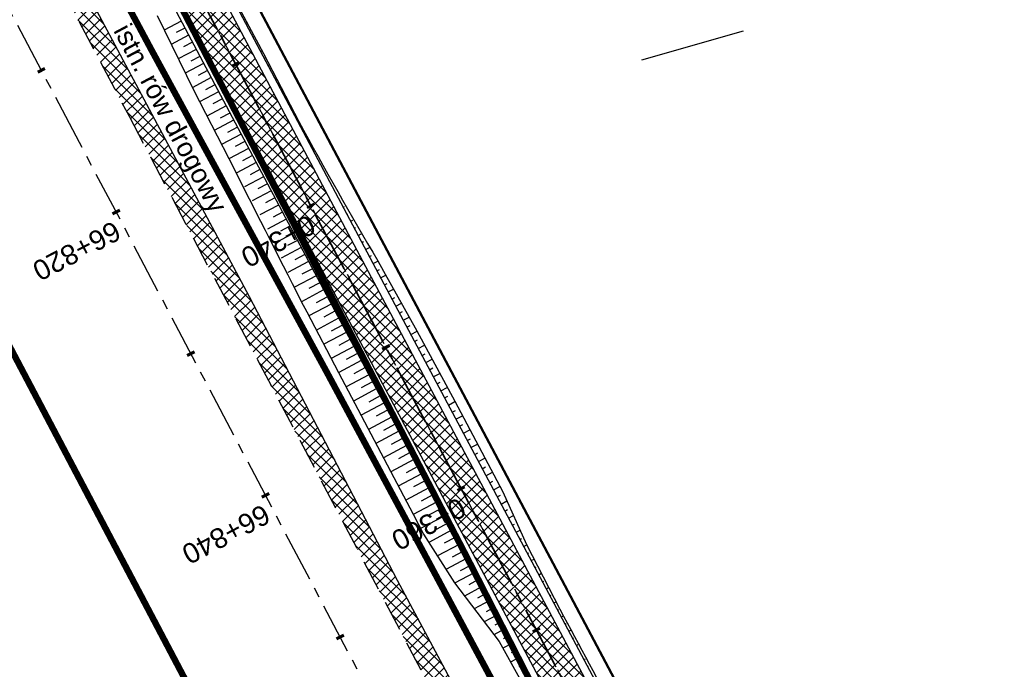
# Model space of a CAD drawing. Header units: metres. Extents: x 7529615 to 7533751, y 5721195 to 5727898.
# Tile 126 of 138: x 7529858 to 7529919, y 5727468 to 5727509. Entities that reach past the tile are written whole.
import ezdxf

# ---------------------------------------------------------------- set-up
doc = ezdxf.new("R2010")
doc.units = ezdxf.units.M
for name, pattern in [('CENTER', [50.8, 31.75, -6.35, 6.35, -6.35]), ('CENTER2', [28.575, 19.05, -3.175, 3.175, -3.175]), ('HIDDEN', [9.525, 6.35, -3.175])]:
    doc.linetypes.add(name, pattern=pattern)
for name, color, linetype in [('C-DROGI-SYTUACJA-ETYKIETY', 7, 'Continuous'), ('D-hatch-pobocza', 131, 'Continuous'), ('D-pobocza', 60, 'Continuous'), ('D-rowy', 160, 'Continuous'), ('D-skarpa', 2, 'Continuous'), ('D-skarpa-kreskowanie', 2, 'Continuous')]:
    doc.layers.add(name, color=color, linetype=linetype)
for name, color, linetype, lineweight, true_color in [('D-hatch-ciag-pieszo-rowerowy', 7, 'Continuous', 13, 0xff9f80), ('D-linia-podzialowa-ZRID', 7, 'Continuous', 50, 0x40ff00), ('D-podzialy-dzialek-etap-III', 7, 'Continuous', 30, 0xff0040)]:
    doc.layers.add(name, color=color, linetype=linetype, lineweight=lineweight, true_color=true_color)
for name, color, linetype, lineweight in [('D-krawędzie', 3, 'Continuous', 30), ('D-obrzeża', 2, 'Continuous', 30), ('D-opisy', 2, 'Continuous', 30), ('D-oś', 2, 'CENTER', 30), ('D-pas-drogowy', 7, 'HIDDEN', 50)]:
    doc.layers.add(name, color=color, linetype=linetype, lineweight=lineweight)
doc.layers.add('poprzeczki', color=7, linetype='Continuous', true_color=0x0000c7)
doc.styles.get("Standard").update_dxf_attribs({"font": 'arial.ttf'})
pattern_1 = [(45, (0, 0), (-0.33675960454, 0.33675960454), []), (135, (0, 0), (-0.33675960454, -0.33675960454), [])]

# ---------------------------------------------------------------- blocks, each defined once
blk = doc.blocks.new('AeccTickLine')
at = {"color": 0, "linetype": 'ByBlock', "lineweight": -2}
blk.add_line((0, 1), (0, -1), dxfattribs=at)

msp = doc.modelspace()

# ---------------------------------------------------------------- hatches: boundary and pattern name
at = {"layer": 'D-hatch-ciag-pieszo-rowerowy'}
h = msp.add_hatch(dxfattribs=at)
h.set_pattern_fill('ANSI37', color=256, scale=0.15, style=0)
h.set_pattern_definition(pattern_1)
h.paths.add_polyline_path([(7529994.115, 5727270.039), (7529996.409, 5727271.048), (7529995.888, 5727272.04), (7529987.333, 5727287.9), (7529970.791, 5727319.398), (7529945.39, 5727367.318), (7529919.647, 5727417.711), (7529903.693, 5727447.921), (7529879.894, 5727492.595), (7529862.565, 5727525.262), (7529859.536, 5727525.637), (7529877.686, 5727491.422), (7529901.485, 5727446.75), (7529917.429, 5727416.559), (7529943.172, 5727366.164), (7529968.58, 5727318.231), (7529985.127, 5727286.725), (7529993.681, 5727270.865)])
at = {"layer": 'D-hatch-pobocza'}
h = msp.add_hatch(dxfattribs=at)
h.set_pattern_fill('ANSI37', color=256, scale=0.15, style=0)
h.set_pattern_definition(pattern_1)
h.paths.add_polyline_path([(7529905.34, 5727429.09), (7529892.28, 5727453.58), (7529881.53, 5727473.69), (7529872.27, 5727491.4), (7529857.46, 5727519.14), (7529841.38, 5727549.79), (7529827.75, 5727575.78), (7529816.4, 5727596.89), (7529800.43, 5727627.4), (7529788.07, 5727650.98), (7529775.85, 5727673.83), (7529761.3, 5727701.31), (7529749.89, 5727722.83), (7529745.5, 5727731.66), (7529738.971, 5727744.085), (7529737.465, 5727743.316), (7529742.213, 5727734.302), (7529762.326, 5727696.274), (7529777.785, 5727667.006), (7529799.322, 5727626.3), (7529822.193, 5727583.156), (7529846.924, 5727536.347), (7529864.752, 5727502.663), (7529900.459, 5727434.965), (7529935.352, 5727369.308), (7529971.476, 5727300.786), (7529988.361, 5727268.841), (7529990.28, 5727268.6), (7529990.329, 5727268.617), (7529981.66, 5727284.96), (7529968.42, 5727309.6), (7529956.4, 5727332.85), (7529943.52, 5727357.04), (7529932.32, 5727378.32), (7529916.68, 5727408.01)])

# ---------------------------------------------------------------- linework, layer by layer
at = {"layer": 'D-krawędzie', "linetype": 'HIDDEN', "ltscale": 0.3}
msp.add_lwpolyline([(7529737.465, 5727743.316), (7529742.213, 5727734.302), (7529762.326, 5727696.274), (7529777.785, 5727667.006), (7529799.322, 5727626.3), (7529822.193, 5727583.156), (7529846.924, 5727536.347), (7529864.752, 5727502.663), (7529900.459, 5727434.965), (7529935.352, 5727369.308), (7529971.476, 5727300.786), (7530006.702, 5727234.141)], dxfattribs=at)
at = {"layer": 'D-linia-podzialowa-ZRID', "color": 12, "ltscale": 15, "true_color": 0xc70000}
msp.add_lwpolyline([(7529715.573, 5727792.968), (7529717.68, 5727794.024), (7529736.275, 5727758.647), (7529744.511, 5727750.406), (7529750.283, 5727738.55), (7529777.109, 5727687.569), (7529796.515, 5727651.33), (7529814.938, 5727616.793), (7529839.007, 5727572.304), (7529860.618, 5727532.509), (7529882.349, 5727491.504), (7529904.865, 5727449.096), (7529920.747, 5727418.885), (7529946.677, 5727368.547), (7529972.025, 5727320.573), (7529987.74, 5727290.153), (7529996.497, 5727273.662), (7530017.541, 5727234.203)], dxfattribs=at)
at = {"layer": 'D-obrzeża'}
for points in [[(7529996.408, 5727271.05), (7529995.888, 5727272.04), (7529987.333, 5727287.9), (7529970.791, 5727319.398), (7529945.39, 5727367.318), (7529919.647, 5727417.711), (7529903.693, 5727447.921), (7529879.894, 5727492.595), (7529858.761, 5727532.432), (7529838.856, 5727569.487), (7529813.479, 5727616.01), (7529794.958, 5727650.503), (7529776.019, 5727686.408), (7529748.844, 5727737.805), (7529744.118, 5727746.741, 0.071785), (7529740.753, 5727751.358), (7529739.549, 5727752.592, -0.071658), (7529736.189, 5727757.2), (7529717.235, 5727792.995)], [(7530013.813, 5727232.534), (7529993.681, 5727270.865), (7529985.127, 5727286.725), (7529968.58, 5727318.231), (7529943.172, 5727366.164), (7529917.429, 5727416.559), (7529901.485, 5727446.75), (7529877.686, 5727491.422), (7529856.555, 5727531.255), (7529836.657, 5727568.297), (7529811.281, 5727614.82), (7529792.751, 5727649.328), (7529773.808, 5727685.242), (7529746.633, 5727736.639), (7529746.633, 5727736.639), (7529742.077, 5727745.253, 0.071785), (7529738.712, 5727749.87), (7529737.508, 5727751.104, -0.071658), (7529734.148, 5727755.712), (7529715.008, 5727791.858)]]:
    msp.add_lwpolyline(points, format="xyb", dxfattribs=at)
at = {"layer": 'D-oś', "ltscale": 0.1}
msp.add_lwpolyline([(7530003.607, 5727232.506), (7529968.381, 5727299.153), (7529932.259, 5727367.671), (7529897.365, 5727433.327), (7529861.657, 5727501.028), (7529843.829, 5727534.712), (7529819.1, 5727581.518), (7529796.228, 5727624.663), (7529774.69, 5727665.371), (7529759.232, 5727694.637), (7529739.12, 5727732.663), (7529700.238, 5727806.043)], dxfattribs=at)
at = {"layer": 'D-oś', "ltscale": 0.03}
msp.add_lwpolyline([(7529714.301, 5727795.865), (7529735.169, 5727756.456, 0.071658), (7529738.529, 5727751.848), (7529739.732, 5727750.614, -0.071785), (7529743.098, 5727745.997), (7529747.739, 5727737.221), (7529774.913, 5727685.825), (7529793.855, 5727649.915), (7529812.38, 5727615.415), (7529837.757, 5727568.892), (7529857.658, 5727531.843), (7529878.79, 5727492.008), (7529902.589, 5727447.335), (7529918.538, 5727417.135), (7529944.281, 5727366.741), (7529969.685, 5727318.815), (7529986.23, 5727287.312), (7529994.785, 5727271.452), (7530014.919, 5727233.118)], format="xyb", dxfattribs=at)
at = {"layer": 'D-oś', "linetype": 'CENTER2', "lineweight": 35, "ltscale": 0.2}
msp.add_lwpolyline([(7529714.301, 5727795.865), (7529735.169, 5727756.456, 0.071658), (7529738.529, 5727751.848), (7529739.732, 5727750.614, -0.071785), (7529743.098, 5727745.997), (7529747.739, 5727737.221), (7529774.913, 5727685.825), (7529793.855, 5727649.915), (7529812.38, 5727615.415), (7529837.757, 5727568.892), (7529857.658, 5727531.843), (7529878.79, 5727492.008), (7529902.589, 5727447.335), (7529918.538, 5727417.135), (7529944.281, 5727366.741), (7529969.685, 5727318.815), (7529986.23, 5727287.312), (7529994.785, 5727271.452), (7530014.919, 5727233.118)], format="xyb", dxfattribs=at)
at = {"layer": 'D-pas-drogowy', "ltscale": 0.2, "flags": 128}
msp.add_lwpolyline([(7531633.019, 5724182.834, 0.4, 0.4, 0), (7531617.559, 5724211.608, 0.4, 0.4, 0), (7531566.784, 5724302.736, 0.4, 0.4, 0), (7531538.419, 5724356.47, 0.4, 0.4, 0), (7531526.32, 5724379.39, 0.4, 0.4, 0), (7531516.102, 5724393.607, 0.4, 0.4, 0.001485), (7531513.78, 5724396.838, 0.4, 0.4, 0), (7531501.87, 5724413.41, 0.4, 0.4, 0), (7531474.926, 5724464.508, 0.4, 0.4, 0), (7531446.2, 5724518.992, 0.4, 0.4, 0), (7531424.962, 5724559.262, 0.4, 0.4, 0), (7531398.444, 5724609.566, 0.4, 0.4, 0), (7531379.647, 5724645.216, 0.4, 0.4, 0), (7531365.23, 5724672.56, 0.4, 0.4, 0), (7531341.306, 5724717.915, 0.4, 0.4, 0), (7531312.9, 5724771.789, 0.4, 0.4, 0), (7531292.591, 5724810.307, 0.4, 0.4, 0), (7531259.392, 5724873.271, 0.4, 0.4, 0), (7531233.74, 5724921.923, 0.4, 0.4, 0), (7531203.073, 5724980.092, 0.4, 0.4, 0), (7531173.471, 5725036.225, 0.4, 0.4, 0), (7531168.27, 5725046.09, 0.4, 0.4, 0), (7531172.29, 5725062.58, 0.4, 0.4, 0), (7531166.31, 5725074.58, 0.4, 0.4, 0), (7531150.32, 5725079.6, 0.4, 0.4, 0), (7531141.5, 5725096.43, 0.4, 0.4, 0), (7531109.312, 5725157.814, 0.4, 0.4, 0), (7531086.641, 5725201.048, 0.4, 0.4, 0), (7531059.198, 5725253.384, 0.4, 0.4, 0), (7531028.207, 5725312.489, 0.4, 0.4, 0), (7530999.105, 5725367.99, 0.4, 0.4, 0), (7530956.248, 5725449.725, 0.4, 0.4, 0), (7530924.398, 5725510.464, 0.4, 0.4, 0), (7530897.51, 5725561.74, 0.4, 0.4, 0), (7530894.46, 5725566.14, 0.4, 0.4, 0), (7530892.16, 5725570.49, 0.4, 0.4, 0), (7530869.363, 5725613.307, 0.4, 0.4, 0), (7530861.694, 5725627.705, 0.4, 0.4, 0), (7530852.74, 5725644.52, 0.4, 0.4, 0), (7530831.51, 5725684.2, 0.4, 0.4, 0), (7530811.13, 5725722.52, 0.4, 0.4, 0), (7530792.348, 5725757.941, 0.4, 0.4, 0), (7530768.03, 5725803.8, 0.4, 0.4, 0), (7530748.769, 5725840.179, 0.4, 0.4, 0), (7530727.7, 5725879.97, 0.4, 0.4, 0), (7530712.098, 5725909.545, 0.4, 0.4, 0), (7530693.644, 5725944.645, 0.4, 0.4, 0), (7530665.702, 5725997.539, 0.4, 0.4, 0), (7530641.76, 5726042.88, 0.4, 0.4, 0), (7530616.5, 5726091.48, 0.4, 0.4, 0), (7530604.628, 5726114.32, 0.4, 0.4, -0.007763), (7530602.5, 5726118.43, 0.4, 0.4, 0), (7530603.992, 5726123.395, 0.4, 0.4, 0), (7530606.53, 5726131.84, 0.4, 0.4, 0), (7530603.27, 5726136.83, 0.4, 0.4, 0), (7530593.776, 5726151.369, 0.4, 0.4, 0), (7530590.203, 5726156.84, 0.4, 0.4, 0), (7530583.3, 5726167.41, 0.4, 0.4, 0), (7530580.578, 5726170.428, 0.4, 0.4, 0), (7530575.85, 5726175.67, 0.4, 0.4, 0), (7530569.01, 5726186.66, 0.4, 0.4, 0), (7530562.555, 5726199.189, 0.4, 0.4, 0), (7530555.67, 5726211.39, 0.4, 0.4, 0), (7530548.29, 5726224.23, 0.4, 0.4, 0), (7530540.58, 5726237.71, 0.4, 0.4, 0), (7530532.68, 5726252.65, 0.4, 0.4, 0), (7530524.06, 5726269.35, 0.4, 0.4, 0), (7530502.82, 5726309.91, 0.4, 0.4, 0), (7530488.83, 5726336.63, 0.4, 0.4, 0), (7530466.03, 5726380.16, 0.4, 0.4, 0), (7530438.47, 5726432.77, 0.4, 0.4, 0), (7530424.53, 5726459.09, 0.4, 0.4, 0), (7530401.63, 5726502.97, 0.4, 0.4, 0), (7530383.38, 5726538.06, 0.4, 0.4, 0), (7530353.97, 5726593.52, 0.4, 0.4, 0), (7530338.47, 5726622.74, 0.4, 0.4, 0), (7530322.01, 5726653.88, 0.4, 0.4, 0), (7530297.54, 5726700.33, 0.4, 0.4, 0), (7530287.38, 5726719.6, 0.4, 0.4, 0), (7530285.95, 5726722.316, 0.4, 0.4, 0), (7530280.26, 5726733.12, 0.4, 0.4, 0), (7530266.73, 5726758.74, 0.4, 0.4, 0), (7530260.42, 5726770.47, 0.4, 0.4, 0), (7530253.25, 5726783.82, 0.4, 0.4, 0), (7530244.95, 5726799.33, 0.4, 0.4, 0), (7530239.39, 5726808.49, 0.4, 0.4, 0), (7530238.29, 5726807.9, 0.4, 0.4, 0), (7530218.11, 5726850.67, 0.4, 0.4, 0), (7530175.907, 5726928.168, 0.4, 0.4, 0), (7530096.68, 5727076.15, 0.4, 0.4, 0), (7530094.68, 5727079.89, 0.4, 0.4, 0), (7530064.597, 5727135.523, 0.4, 0.4, 0), (7530046.731, 5727168.892, 0.4, 0.4, 0), (7530025.803, 5727208.461, 0.4, 0.4, 0), (7530012.847, 5727232.979, 0.4, 0.4, 0), (7529994.15, 5727268.45, 0.4, 0.4, 0), (7529981.671, 5727291.93, 0.4, 0.4, 0), (7529949.89, 5727351.73, 0.4, 0.4, 0), (7529924.75, 5727399.03, 0.4, 0.4, 0), (7529915.516, 5727417.1, 0.4, 0.4, 0), (7529885.83, 5727475.19, 0.4, 0.4, 0), (7529862.56, 5727519.97, 0.4, 0.4, 0), (7529852.985, 5727538.191, 0.4, 0.4, 0), (7529836.513, 5727569.511, 0.4, 0.4, 0), (7529815.369, 5727609.141, 0.4, 0.4, 0), (7529792.795, 5727651.247, 0.4, 0.4, 0), (7529774.199, 5727685.858, 0.4, 0.4, 0), (7529746.966, 5727736.059, 0.4, 0.4, 0), (7529733.92, 5727757.62, 0.4, 0.4, 0), (7529708.607, 5727806.389, 0.4, 0.4, 0), (7529688.492, 5727796.345, 0.4, 0.4, 0), (7529723.55, 5727729.88, 0.4, 0.4, 0), (7529725.42, 5727730.2, 0.4, 0.4, 0), (7529735.38, 5727711.28, 0.4, 0.4, 0), (7529739.21, 5727707.77, 0.4, 0.4, 0), (7529753.31, 5727681.13, 0.4, 0.4, 0), (7529755.178, 5727682.114, 0.4, 0.4, 0), (7529792.102, 5727611.923, 0.4, 0.4, 0), (7529811.741, 5727574.662, 0.4, 0.4, 0), (7529835.194, 5727530.193, 0.4, 0.4, 0), (7529857.56, 5727487.787, 0.4, 0.4, 0), (7529875.155, 5727454.426, 0.4, 0.4, 0), (7529890.63, 5727425.131, 0.4, 0.4, 0), (7529900.671, 5727406.159, 0.4, 0.4, 0), (7529953.284, 5727306.747, 0.4, 0.4, 0), (7529983.208, 5727250.207, 0.4, 0.4, 0), (7530015.379, 5727189.42, 0.4, 0.4, 0), (7530062.319, 5727099.625, 0.4, 0.4, 0), (7530100.06, 5727027.16, 0.4, 0.4, 0), (7530105.06, 5727018.32, 0.4, 0.4, 0), (7530143.175, 5726945.066, 0.4, 0.4, 0), (7530170.547, 5726892.961, 0.4, 0.4, 0), (7530195.92, 5726850.75, 0.4, 0.4, 0), (7530194.71, 5726849.15, 0.4, 0.4, 0), (7530197.22, 5726845.06, 0.4, 0.4, 0), (7530254.03, 5726738.21, 0.4, 0.4, 0), (7530261.371, 5726724.163, 0.4, 0.4, 0), (7530281.54, 5726685.57, 0.4, 0.4, 0), (7530289.214, 5726671.967, 0.4, 0.4, 0), (7530300.51, 5726651.778, 0.4, 0.4, 0), (7530303.939, 5726645.168, 0.4, 0.4, 0), (7530334.708, 5726583.665, 0.4, 0.4, 0), (7530397.759, 5726458.5, 0.4, 0.4, 0), (7530450.41, 5726357.28, 0.4, 0.4, 0), (7530482.4, 5726303.41, 0.4, 0.4, 0), (7530483.688, 5726301.003, 0.4, 0.4, 0), (7530491.35, 5726283.94, 0.4, 0.4, 0), (7530512.67, 5726243.78, 0.4, 0.4, 0), (7530529.43, 5726209.46, 0.4, 0.4, 0), (7530571.29, 5726130.56, 0.4, 0.4, 0), (7530581.28, 5726107.21, 0.4, 0.4, 0), (7530591.16, 5726088.44, 0.4, 0.4, 0), (7530597.42, 5726080.68, 0.4, 0.4, 0), (7530607.21, 5726063.51, 0.4, 0.4, 0), (7530610.82, 5726061.93, 0.4, 0.4, 0), (7530634.935, 5726016.147, 0.4, 0.4, 0), (7530642.914, 5726001.078, 0.4, 0.4, 0), (7530695.12, 5725902.09, 0.4, 0.4, 0), (7530708.718, 5725876.303, 0.4, 0.4, 0), (7530755.54, 5725787.51, 0.4, 0.4, 0), (7530802.56, 5725694.925, 0.4, 0.4, 0), (7530840.085, 5725624.059, 0.4, 0.4, 0), (7530865.243, 5725577.494, 0.4, 0.4, 0), (7530914.557, 5725484.684, 0.4, 0.4, 0), (7530964.182, 5725390.836, 0.4, 0.4, 0), (7531008.007, 5725307.954, 0.4, 0.4, 0), (7531059.253, 5725211.041, 0.4, 0.4, 0), (7531127.66, 5725081.67, 0.4, 0.4, 0), (7531345.12, 5724669.94, 0.4, 0.4, 0), (7531388.464, 5724586.93, 0.4, 0.4, 0), (7531412.35, 5724541.183, 0.4, 0.4, 0), (7531482.09, 5724407.62, 0.4, 0.4, 0), (7531504.02, 5724366.79, 0.4, 0.4, 0), (7531519.374, 5724337.52, 0.4, 0.4, 0), (7531563.749, 5724252.932, 0.4, 0.4, 0), (7531602.175, 5724179.681, 0.4, 0.4, 0), (7531619.177, 5724147.204, 0.4, 0.4, 0), (7531625.038, 5724135.635, 0.4, 0.4, 0), (7531656.796, 5724073.316, 0.4, 0.4, 0), (7531675.12, 5724037.36, 0.4, 0.4, 0), (7531682.71, 5724022.92, 0.4, 0.4, 0), (7531705.565, 5723979.811, 0.4, 0.4, 0), (7531736.606, 5723921.262, 0.4, 0.4, 0), (7531750.46, 5723895.13, 0.4, 0.4, 0), (7531740.77, 5723886.56, 0.4, 0.4, 0), (7531732.86, 5723885, 0.4, 0.4, 0), (7531722.18, 5723887.77, 0.4, 0.4, 0), (7531729.87, 5723862.17, 0.4, 0.4, 0), (7531742.92, 5723861.93, 0.4, 0.4, 0), (7531763.71, 5723859.52, 0.4, 0.4, 0), (7531768.42, 5723854.12, 0.4, 0.4, 0), (7531787.42, 5723817.97, 0.4, 0.4, 0), (7531795.57, 5723809.82, 0.4, 0.4, 0), (7531816.347, 5723819.85, 0.4, 0.4, 0), (7531816.347, 5723819.85, 0.4, 0.4, 0), (7531805.06, 5723843.23, 0.4, 0.4, 0), (7531803.61, 5723886.23, 0.4, 0.4, 0), (7531803.61, 5723886.23, 0.4, 0.4, 0), (7531780.08, 5723929.25, 0.4, 0.4, 0), (7531758.69, 5723936.76, 0.4, 0.4, 0), (7531749.359, 5723946.412, 0.4, 0.4, 0), (7531742.71, 5723953.29, 0.4, 0.4, 0), (7531735.177, 5723967.878, 0.4, 0.4, 0), (7531722.37, 5723992.68, 0.4, 0.4, 0), (7531705.042, 5724030.886, 0.4, 0.4, 0), (7531699.47, 5724043.17, 0.4, 0.4, 0), (7531692.69, 5724058.11, 0.4, 0.4, 0), (7531679.672, 5724084.017, 0.4, 0.4, 0), (7531674.55, 5724094.21, 0.4, 0.4, 0), (7531666.633, 5724114.003, 0.4, 0.4, 0), (7531649, 5724153.82, 0.4, 0.4, 0), (7531641.49, 5724149.34, 0.4, 0.4, 0), (7531626.04, 5724179.34, 0.4, 0.4, 0), (7531633.03, 5724182.84, 0, 0, 0)], format="xyseb", dxfattribs=at)
at = {"layer": 'D-pobocza'}
for points in [[(7529719.962, 5727788.914), (7529736.631, 5727757.434, 0.071658), (7529739.907, 5727752.941), (7529741.111, 5727751.707, -0.071785), (7529744.56, 5727746.975), (7529749.286, 5727738.039), (7529776.461, 5727686.642), (7529795.4, 5727650.738), (7529813.919, 5727616.248), (7529839.296, 5727569.725), (7529859.202, 5727532.667), (7529880.335, 5727492.83), (7529904.135, 5727448.155), (7529920.091, 5727417.942), (7529945.833, 5727367.549), (7529971.233, 5727319.631), (7529987.775, 5727288.135), (7529996.33, 5727272.275), (7529996.866, 5727271.253)], [(7529718.045, 5727785.054), (7529733.706, 5727755.478, 0.071658), (7529737.151, 5727750.754), (7529738.354, 5727749.521, -0.071785), (7529741.635, 5727745.019), (7529746.191, 5727736.405), (7529773.366, 5727685.008), (7529792.31, 5727649.093), (7529810.841, 5727614.582), (7529836.218, 5727568.059), (7529856.114, 5727531.019), (7529877.245, 5727491.187), (7529901.043, 5727446.515), (7529916.985, 5727416.328), (7529942.728, 5727365.933), (7529968.137, 5727317.998), (7529984.685, 5727286.49), (7529993.24, 5727270.63), (7529993.656, 5727269.837)]]:
    msp.add_lwpolyline(points, format="xyb", dxfattribs=at)
at = {"layer": 'D-pobocza', "linetype": 'ByBlock'}
msp.add_lwpolyline([(7529990.329, 5727268.617), (7529981.66, 5727284.96), (7529968.42, 5727309.6), (7529956.4, 5727332.85), (7529943.52, 5727357.04), (7529932.32, 5727378.32), (7529916.68, 5727408.01), (7529905.34, 5727429.09), (7529892.28, 5727453.58), (7529881.53, 5727473.69), (7529872.27, 5727491.4), (7529857.46, 5727519.14), (7529841.38, 5727549.79), (7529827.75, 5727575.78), (7529816.4, 5727596.89), (7529800.43, 5727627.4), (7529788.07, 5727650.98), (7529775.85, 5727673.83), (7529761.3, 5727701.31), (7529749.89, 5727722.83), (7529745.5, 5727731.66), (7529738.971, 5727744.085), (7529737.465, 5727743.316)], dxfattribs=at)
at = {"layer": 'D-podzialy-dzialek-etap-III'}
msp.add_lwpolyline([(7529896.787, 5727506.198), (7529903.146, 5727507.998)], dxfattribs=at)
at = {"layer": 'D-rowy', "linetype": 'HIDDEN', "ltscale": 0.1, "const_width": 0.4, "flags": 128}
msp.add_lwpolyline([(7530210.965, 5726857.162), (7530158.809, 5726954.52), (7530122.465, 5727022.753), (7530095.922, 5727072.859), (7530086.314, 5727091.113), (7530063.16, 5727134.709), (7530033.596, 5727190.759), (7530021.34, 5727213.676), (7530002.619, 5727249.036), (7529995.396, 5727262.503), (7529988.789, 5727275.206), (7529976.334, 5727299.006), (7529958.125, 5727333.488), (7529939.362, 5727369.129), (7529923.146, 5727399.734), (7529918.219, 5727408.985), (7529909.126, 5727427.527), (7529905.376, 5727434.673), (7529896.192, 5727451.152), (7529887.557, 5727467.231), (7529877.124, 5727486.657), (7529866.166, 5727506.778), (7529855.76, 5727526.176), (7529840.707, 5727554.898), (7529824.518, 5727585.588), (7529810.515, 5727612.292), (7529795.682, 5727640.077), (7529780.379, 5727668.69), (7529772.315, 5727684.078), (7529762.635, 5727702.447), (7529747.007, 5727732.117), (7529740.676, 5727744.954)], dxfattribs=at)
at = {"layer": 'D-skarpa', "linetype": 'Continuous'}
for points in [[(7529870.683, 5727511.184), (7529873.147, 5727506.579), (7529875.35, 5727502.34, 0.007923), (7529880.287, 5727493.639), (7529880.656, 5727492.999), (7529882.731, 5727489.28), (7529885.097, 5727484.875), (7529888.098, 5727479.228), (7529889.587, 5727475.936), (7529891.669, 5727471.896, -0.002496), (7529898.92, 5727458.247), (7529902.733, 5727451.192), (7529903.763, 5727449.497), (7529903.987, 5727449.143), (7529904.434, 5727448.318), (7529906.123, 5727445.08), (7529908.452, 5727440.656), (7529910.796, 5727436.239), (7529913.217, 5727431.863), (7529914.332, 5727429.657), (7529914.332, 5727429.657), (7529915.225, 5727427.269)], [(7529866.504, 5727508.967), (7529868.787, 5727504.266), (7529870.982, 5727500.023, 0.000301), (7529875.512, 5727491.106), (7529875.854, 5727490.451), (7529877.84, 5727486.674), (7529882.492, 5727477.822), (7529883.147, 5727476.59), (7529885.076, 5727473.533), (7529887.866, 5727469.87), (7529892.943, 5727460.728), (7529895.372, 5727456.357), (7529897.167, 5727451.648), (7529899.221, 5727447.077), (7529899.852, 5727445.877), (7529901.532, 5727442.656), (7529903.844, 5727438.222), (7529906.156, 5727433.789), (7529908.51, 5727429.377), (7529909.745, 5727427.234)]]:
    msp.add_lwpolyline(points, format="xyb", dxfattribs=at)
at = {"layer": 'D-skarpa-kreskowanie', "linetype": 'Continuous'}
for p, q in [((7529868.001, 5727508.611, 108.24), (7529866.948, 5727508.052, 107.445)), ((7529872.031, 5727508.484, 108.367), (7529872.106, 5727508.524, 108.31)), ((7529868.236, 5727508.17, 108.239), (7529867.701, 5727507.886, 107.836)), ((7529872.265, 5727508.042, 108.366), (7529872.304, 5727508.063, 108.337)), ((7529868.47, 5727507.728, 108.238), (7529867.385, 5727507.152, 107.42)), ((7529868.704, 5727507.286, 108.238), (7529868.154, 5727506.994, 107.822)), ((7529872.5, 5727507.6, 108.366), (7529872.578, 5727507.642, 108.306)), ((7529868.939, 5727506.844, 108.237), (7529867.822, 5727506.252, 107.394)), ((7529872.734, 5727507.159, 108.365), (7529872.774, 5727507.18, 108.335)), ((7529872.968, 5727506.717, 108.364), (7529873.05, 5727506.76, 108.303)), ((7529869.173, 5727506.403, 108.236), (7529868.607, 5727506.102, 107.809)), ((7529873.202, 5727506.275, 108.361), (7529873.243, 5727506.297, 108.331)), ((7529869.407, 5727505.961, 108.236), (7529868.259, 5727505.352, 107.369)), ((7529869.642, 5727505.519, 108.235), (7529869.06, 5727505.211, 107.796)), ((7529873.437, 5727505.834, 108.357), (7529873.513, 5727505.874, 108.299)), ((7529873.671, 5727505.392, 108.352), (7529873.707, 5727505.411, 108.325)), ((7529869.876, 5727505.078, 108.234), (7529868.696, 5727504.452, 107.344)), ((7529873.905, 5727504.95, 108.347), (7529873.974, 5727504.987, 108.295)), ((7529870.344, 5727504.194, 108.227), (7529869.151, 5727503.561, 107.326)), ((7529870.11, 5727504.636, 108.231), (7529869.516, 5727504.321, 107.783)), ((7529874.14, 5727504.509, 108.343), (7529874.172, 5727504.526, 108.318)), ((7529870.579, 5727503.753, 108.222), (7529869.98, 5727503.435, 107.77)), ((7529874.374, 5727504.067, 108.338), (7529874.436, 5727504.1, 108.292)), ((7529874.608, 5727503.625, 108.333), (7529874.637, 5727503.64, 108.312)), ((7529870.813, 5727503.311, 108.217), (7529869.611, 5727502.673, 107.31)), ((7529874.843, 5727503.183, 108.329), (7529874.897, 5727503.212, 108.288)), ((7529871.282, 5727502.428, 108.208), (7529870.07, 5727501.785, 107.294)), ((7529871.047, 5727502.869, 108.213), (7529870.444, 5727502.549, 107.757)), ((7529875.077, 5727502.742, 108.324), (7529875.102, 5727502.755, 108.305)), ((7529875.311, 5727502.3, 108.319), (7529875.358, 5727502.325, 108.284)), ((7529871.516, 5727501.986, 108.203), (7529870.908, 5727501.663, 107.745)), ((7529875.546, 5727501.858, 108.311), (7529875.567, 5727501.87, 108.294)), ((7529871.75, 5727501.544, 108.199), (7529870.53, 5727500.897, 107.278)), ((7529871.985, 5727501.102, 108.194), (7529871.372, 5727500.777, 107.732)), ((7529875.78, 5727501.417, 108.302), (7529875.821, 5727501.438, 108.271)), ((7529872.219, 5727500.661, 108.189), (7529870.99, 5727500.009, 107.262)), ((7529876.014, 5727500.975, 108.293), (7529876.034, 5727500.985, 108.278)), ((7529876.249, 5727500.533, 108.284), (7529876.285, 5727500.553, 108.256)), ((7529872.453, 5727500.219, 108.181), (7529871.842, 5727499.895, 107.719)), ((7529876.483, 5727500.092, 108.275), (7529876.5, 5727500.101, 108.262)), ((7529872.688, 5727499.777, 108.172), (7529871.473, 5727499.133, 107.255)), ((7529872.922, 5727499.336, 108.163), (7529872.318, 5727499.015, 107.707)), ((7529876.717, 5727499.65, 108.267), (7529876.75, 5727499.667, 108.242)), ((7529873.156, 5727498.894, 108.154), (7529871.956, 5727498.257, 107.248)), ((7529876.951, 5727499.208, 108.258), (7529876.967, 5727499.216, 108.246)), ((7529877.186, 5727498.766, 108.249), (7529877.214, 5727498.781, 108.228)), ((7529873.625, 5727498.011, 108.137), (7529872.439, 5727497.381, 107.242)), ((7529873.391, 5727498.452, 108.145), (7529872.794, 5727498.136, 107.695)), ((7529877.42, 5727498.325, 108.24), (7529877.433, 5727498.332, 108.23)), ((7529873.859, 5727497.569, 108.128), (7529873.27, 5727497.256, 107.683)), ((7529877.654, 5727497.883, 108.231), (7529877.679, 5727497.896, 108.212)), ((7529877.889, 5727497.441, 108.222), (7529877.915, 5727497.455, 108.203)), ((7529874.093, 5727497.127, 108.119), (7529872.922, 5727496.506, 107.235)), ((7529878.123, 5727497, 108.214), (7529878.203, 5727497.042, 108.153)), ((7529874.562, 5727496.244, 108.101), (7529873.404, 5727495.629, 107.227)), ((7529874.328, 5727496.685, 108.11), (7529873.746, 5727496.377, 107.671)), ((7529878.357, 5727496.558, 108.205), (7529878.411, 5727496.586, 108.164)), ((7529878.592, 5727496.116, 108.196), (7529878.726, 5727496.188, 108.094)), ((7529874.796, 5727495.802, 108.092), (7529874.206, 5727495.489, 107.647)), ((7529878.826, 5727495.675, 108.187), (7529878.907, 5727495.718, 108.126)), ((7529875.031, 5727495.36, 108.084), (7529873.827, 5727494.722, 107.175)), ((7529875.265, 5727494.919, 108.075), (7529874.652, 5727494.593, 107.612)), ((7529879.06, 5727495.233, 108.178), (7529879.25, 5727495.333, 108.036)), ((7529875.499, 5727494.477, 108.066), (7529874.25, 5727493.814, 107.123)), ((7529879.295, 5727494.791, 108.169), (7529879.403, 5727494.849, 108.088)), ((7529879.529, 5727494.349, 108.161), (7529879.773, 5727494.479, 107.977)), ((7529875.734, 5727494.035, 108.057), (7529875.098, 5727493.698, 107.577)), ((7529879.763, 5727493.908, 108.152), (7529879.899, 5727493.98, 108.049)), ((7529875.968, 5727493.594, 108.048), (7529874.673, 5727492.907, 107.071)), ((7529876.202, 5727493.152, 108.04), (7529875.543, 5727492.802, 107.542)), ((7529879.998, 5727493.466, 108.143), (7529880.296, 5727493.624, 107.918)), ((7529880.232, 5727493.024, 108.134), (7529880.389, 5727493.108, 108.016)), ((7529876.437, 5727492.71, 108.031), (7529875.096, 5727491.999, 107.019)), ((7529880.467, 5727492.583, 108.125), (7529880.792, 5727492.756, 107.88)), ((7529876.671, 5727492.268, 108.022), (7529875.989, 5727491.907, 107.507)), ((7529880.702, 5727492.142, 108.117), (7529880.869, 5727492.231, 107.991)), ((7529880.937, 5727491.7, 108.108), (7529881.279, 5727491.883, 107.849)), ((7529876.905, 5727491.827, 108.013), (7529875.52, 5727491.092, 106.967)), ((7529877.14, 5727491.385, 108.004), (7529876.445, 5727491.017, 107.48)), ((7529881.172, 5727491.259, 108.099), (7529881.347, 5727491.353, 107.966)), ((7529877.374, 5727490.944, 107.995), (7529875.985, 5727490.203, 106.946)), ((7529881.407, 5727490.818, 108.09), (7529881.766, 5727491.009, 107.819)), ((7529877.844, 5727490.061, 107.978), (7529876.45, 5727489.318, 106.924)), ((7529877.609, 5727490.502, 107.987), (7529876.913, 5727490.132, 107.461)), ((7529881.642, 5727490.377, 108.081), (7529881.826, 5727490.475, 107.942)), ((7529881.877, 5727489.935, 108.072), (7529882.254, 5727490.136, 107.788)), ((7529878.08, 5727489.62, 107.969), (7529877.381, 5727489.248, 107.441)), ((7529882.112, 5727489.494, 108.064), (7529882.305, 5727489.596, 107.918)), ((7529878.315, 5727489.178, 107.96), (7529876.915, 5727488.433, 106.903)), ((7529882.347, 5727489.053, 108.055), (7529882.741, 5727489.262, 107.758)), ((7529878.785, 5727488.296, 107.943), (7529877.38, 5727487.548, 106.882)), ((7529878.55, 5727488.737, 107.951), (7529877.849, 5727488.364, 107.422)), ((7529882.582, 5727488.611, 108.046), (7529882.78, 5727488.717, 107.897)), ((7529882.818, 5727488.17, 108.037), (7529883.214, 5727488.381, 107.738)), ((7529879.02, 5727487.855, 107.934), (7529878.316, 5727487.48, 107.402)), ((7529883.053, 5727487.729, 108.028), (7529883.251, 5727487.835, 107.878)), ((7529879.255, 5727487.413, 107.925), (7529877.846, 5727486.662, 106.86)), ((7529879.49, 5727486.972, 107.916), (7529878.784, 5727486.596, 107.383)), ((7529883.288, 5727487.288, 108.02), (7529883.687, 5727487.5, 107.718)), ((7529883.523, 5727486.846, 108.011), (7529883.723, 5727486.953, 107.859)), ((7529879.725, 5727486.531, 107.907), (7529878.311, 5727485.777, 106.839)), ((7529883.758, 5727486.405, 108.002), (7529884.16, 5727486.619, 107.698)), ((7529879.96, 5727486.089, 107.898), (7529879.252, 5727485.712, 107.363)), ((7529883.993, 5727485.964, 107.993), (7529884.195, 5727486.071, 107.841)), ((7529884.228, 5727485.522, 107.984), (7529884.633, 5727485.738, 107.678)), ((7529880.195, 5727485.648, 107.89), (7529878.776, 5727484.892, 106.818)), ((7529880.43, 5727485.207, 107.881), (7529879.72, 5727484.828, 107.344)), ((7529884.463, 5727485.081, 107.975), (7529884.666, 5727485.189, 107.822)), ((7529880.666, 5727484.766, 107.872), (7529879.241, 5727484.007, 106.796)), ((7529884.698, 5727484.64, 107.967), (7529885.106, 5727484.857, 107.659)), ((7529881.136, 5727483.883, 107.854), (7529879.707, 5727483.122, 106.775)), ((7529880.901, 5727484.324, 107.863), (7529880.187, 5727483.944, 107.324)), ((7529884.933, 5727484.199, 107.958), (7529885.137, 5727484.307, 107.804)), ((7529885.168, 5727483.757, 107.949), (7529885.575, 5727483.974, 107.642)), ((7529881.371, 5727483.442, 107.846), (7529880.655, 5727483.06, 107.305)), ((7529885.404, 5727483.316, 107.94), (7529885.607, 5727483.424, 107.787)), ((7529881.606, 5727483, 107.837), (7529880.172, 5727482.237, 106.754)), ((7529885.639, 5727482.875, 107.931), (7529886.045, 5727483.091, 107.625)), ((7529882.076, 5727482.118, 107.819), (7529880.637, 5727481.351, 106.732)), ((7529881.841, 5727482.559, 107.828), (7529881.123, 5727482.177, 107.285)), ((7529885.874, 5727482.433, 107.923), (7529886.077, 5727482.541, 107.769)), ((7529886.109, 5727481.992, 107.914), (7529886.514, 5727482.208, 107.608)), ((7529882.311, 5727481.677, 107.81), (7529881.591, 5727481.293, 107.266)), ((7529886.344, 5727481.551, 107.905), (7529886.546, 5727481.659, 107.752)), ((7529882.546, 5727481.235, 107.801), (7529881.103, 5727480.466, 106.711)), ((7529882.781, 5727480.794, 107.793), (7529882.058, 5727480.409, 107.246)), ((7529886.579, 5727481.11, 107.896), (7529886.983, 5727481.325, 107.591)), ((7529886.814, 5727480.668, 107.887), (7529887.016, 5727480.776, 107.735)), ((7529883.016, 5727480.353, 107.784), (7529881.568, 5727479.581, 106.689)), ((7529887.049, 5727480.227, 107.878), (7529887.453, 5727480.442, 107.574)), ((7529883.252, 5727479.911, 107.775), (7529882.526, 5727479.525, 107.227)), ((7529887.284, 5727479.786, 107.87), (7529887.486, 5727479.893, 107.717)), ((7529887.519, 5727479.344, 107.861), (7529887.922, 5727479.559, 107.557)), ((7529883.487, 5727479.47, 107.766), (7529882.033, 5727478.696, 106.668)), ((7529883.722, 5727479.029, 107.757), (7529882.994, 5727478.641, 107.207)), ((7529887.754, 5727478.903, 107.852), (7529887.952, 5727479.008, 107.703)), ((7529883.957, 5727478.588, 107.749), (7529882.498, 5727477.811, 106.647)), ((7529887.99, 5727478.462, 107.845), (7529888.356, 5727478.657, 107.568)), ((7529884.427, 5727477.705, 107.731), (7529882.967, 5727476.927, 106.628)), ((7529884.192, 5727478.146, 107.74), (7529883.462, 5727477.758, 107.189)), ((7529888.225, 5727478.021, 107.838), (7529888.394, 5727478.111, 107.71)), ((7529888.46, 5727477.579, 107.83), (7529888.769, 5727477.744, 107.597)), ((7529884.662, 5727477.264, 107.722), (7529883.936, 5727476.877, 107.174)), ((7529888.695, 5727477.138, 107.823), (7529888.835, 5727477.213, 107.717)), ((7529884.897, 5727476.822, 107.715), (7529883.477, 5727476.066, 106.642)), ((7529888.93, 5727476.697, 107.816), (7529889.182, 5727476.831, 107.625)), ((7529885.367, 5727475.94, 107.7), (7529884.012, 5727475.218, 106.677)), ((7529885.132, 5727476.381, 107.708), (7529884.439, 5727476.012, 107.184)), ((7529889.165, 5727476.255, 107.808), (7529889.277, 5727476.315, 107.724)), ((7529889.4, 5727475.814, 107.801), (7529889.596, 5727475.918, 107.654)), ((7529885.602, 5727475.499, 107.693), (7529884.941, 5727475.146, 107.194)), ((7529889.635, 5727475.373, 107.797), (7529889.73, 5727475.423, 107.726)), ((7529885.838, 5727475.057, 107.686), (7529884.547, 5727474.37, 106.711)), ((7529886.073, 5727474.616, 107.679), (7529885.444, 5727474.281, 107.204)), ((7529889.87, 5727474.932, 107.793), (7529890.054, 5727475.029, 107.655)), ((7529886.308, 5727474.175, 107.671), (7529885.084, 5727473.523, 106.747)), ((7529890.105, 5727474.49, 107.79), (7529890.194, 5727474.538, 107.722)), ((7529890.34, 5727474.049, 107.786), (7529890.512, 5727474.14, 107.656)), ((7529886.543, 5727473.733, 107.667), (7529885.967, 5727473.427, 107.232)), ((7529890.576, 5727473.608, 107.782), (7529890.658, 5727473.652, 107.719)), ((7529886.778, 5727473.292, 107.663), (7529885.698, 5727472.717, 106.847)), ((7529887.013, 5727472.851, 107.66), (7529886.509, 5727472.582, 107.279)), ((7529890.811, 5727473.166, 107.778), (7529890.97, 5727473.252, 107.657)), ((7529887.248, 5727472.41, 107.656), (7529886.312, 5727471.911, 106.948)), ((7529891.046, 5727472.725, 107.774), (7529891.123, 5727472.766, 107.716)), ((7529891.281, 5727472.284, 107.77), (7529891.429, 5727472.363, 107.658)), ((7529887.483, 5727471.968, 107.652), (7529887.051, 5727471.738, 107.325)), ((7529891.516, 5727471.843, 107.766), (7529891.587, 5727471.88, 107.712)), ((7529887.718, 5727471.527, 107.648), (7529886.926, 5727471.105, 107.049)), ((7529887.953, 5727471.086, 107.644), (7529887.593, 5727470.894, 107.372)), ((7529891.751, 5727471.401, 107.764), (7529891.887, 5727471.474, 107.661)), ((7529891.986, 5727470.96, 107.762), (7529892.052, 5727470.995, 107.712)), ((7529888.188, 5727470.645, 107.64), (7529887.54, 5727470.299, 107.15)), ((7529892.221, 5727470.519, 107.76), (7529892.346, 5727470.585, 107.665)), ((7529888.659, 5727469.762, 107.634), (7529888.093, 5727469.461, 107.207)), ((7529888.424, 5727470.203, 107.636), (7529888.135, 5727470.05, 107.418)), ((7529892.456, 5727470.077, 107.758), (7529892.516, 5727470.109, 107.713)), ((7529892.691, 5727469.636, 107.756), (7529892.805, 5727469.697, 107.67)), ((7529888.894, 5727469.321, 107.632), (7529888.615, 5727469.172, 107.421)), ((7529892.926, 5727469.195, 107.754), (7529892.981, 5727469.224, 107.713)), ((7529889.129, 5727468.879, 107.63), (7529888.579, 5727468.586, 107.214)), ((7529893.162, 5727468.754, 107.752), (7529893.265, 5727468.808, 107.674)), ((7529889.364, 5727468.438, 107.628), (7529889.093, 5727468.294, 107.423)), ((7529893.397, 5727468.312, 107.75), (7529893.445, 5727468.338, 107.713))]:
    msp.add_line(p, q, dxfattribs=at)

# ---------------------------------------------------------------- block references
at = {"layer": 'C-DROGI-SYTUACJA-ETYKIETY', "color": 2, "linetype": 'Continuous', "lineweight": 60, "xscale": 0.25, "yscale": 0.25, "zscale": 0.25}
for p, rotation in [((7529859.274, 5727505.531), 297.8905772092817), ((7529863.946, 5727496.689), 297.8090106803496), ((7529868.611, 5727487.844), 297.8090106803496), ((7529873.276, 5727478.999), 297.8090106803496), ((7529877.941, 5727470.154), 297.8090106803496)]:
    msp.add_blockref('AeccTickLine', p, dxfattribs=dict(at, rotation=rotation))
at = {"layer": 'poprzeczki', "color": 2, "linetype": 'Continuous', "lineweight": 60, "xscale": 0.25, "yscale": 0.25, "zscale": 0.25}
for p, rotation in [((7529871.414, 5727505.912), 297.9451144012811), ((7529876.101, 5727497.078), 297.9451144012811), ((7529880.793, 5727488.247), 298.0462159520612), ((7529885.495, 5727479.422), 298.0462159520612), ((7529890.197, 5727470.596), 298.0462159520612)]:
    msp.add_blockref('AeccTickLine', p, dxfattribs=dict(at, rotation=rotation))

# ---------------------------------------------------------------- texts
at = {"layer": 'C-DROGI-SYTUACJA-ETYKIETY', "color": 2}
for s, rotation, p in [('0+340', 207.94511, (7529875.945, 5727496.571)), ('66+820', 207.80901, (7529863.789, 5727496.183)), ('66+840', 207.80901, (7529873.119, 5727478.493)), ('0+360', 208.04622, (7529885.341, 5727478.914))]:
    msp.add_text(s, height=1.25, rotation=rotation, dxfattribs=at).set_placement(p)
at = {"layer": 'D-opisy'}
msp.add_text('istn. rów drogowy', height=1.2, rotation=298.10365, dxfattribs=at).set_placement((7529863.744, 5727508.021))

doc.saveas('drawing.dxf')
